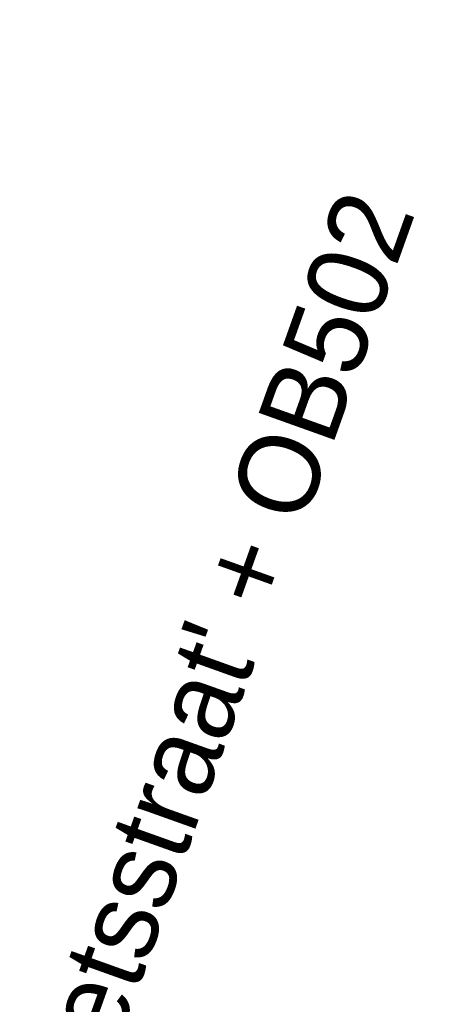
# Model space of a CAD drawing. Header units: metres. Extents: x 136326 to 138181, y 453212 to 454732.
# Tile 9 of 55: x 136462.71 to 136466.74, y 453488.46 to 453497.66. Entities that reach past the tile are written whole.
import ezdxf

# ---------------------------------------------------------------- set-up
doc = ezdxf.new("R2010")
doc.units = ezdxf.units.M
doc.layers.add('-DR-nw-inr-bebording-txt', color=2, linetype='Continuous')
doc.styles.add('eurostile', font='txt')

msp = doc.modelspace()

# ---------------------------------------------------------------- texts
at = {"layer": '-DR-nw-inr-bebording-txt', "style": 'eurostile'}
msp.add_text("verwijderen: G11 + OB 'snorfietsen niet toegestaan'", height=0.75, rotation=70.5, dxfattribs=at).set_placement((136455.717732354, 453494.2243644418))
at = {"layer": '-DR-nw-inr-bebording-txt', "insert": (136462.7428396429, 453481.8184635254), "char_height": 0.75, "attachment_point": 7, "rotation": 70.33562535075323, "line_spacing_factor": 0.8360563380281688, "style": 'eurostile'}
msp.add_mtext("nieuw: bord 'fietsstraat' + OB502\\P(op lichtmast)", dxfattribs=at)

doc.saveas('drawing.dxf')
